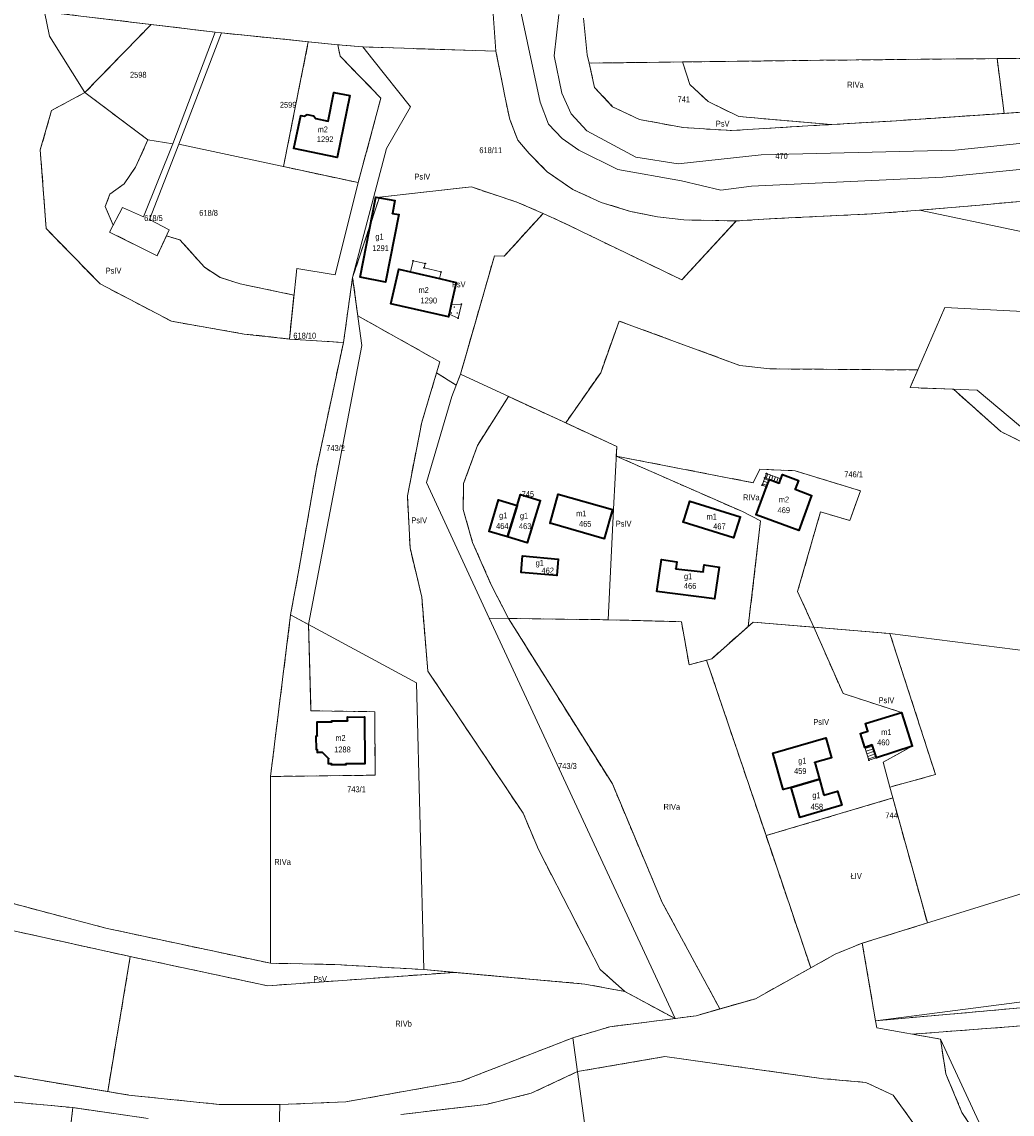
# Model space of a CAD drawing. Header units: metres. Extents: x 7496145 to 7500200, y 5498500 to 5502080.
# Tile 93 of 202: x 7498455 to 7498707, y 5500227 to 5500505. Entities that reach past the tile are written whole.
import ezdxf
from ezdxf.enums import TextEntityAlignment as Align

# ---------------------------------------------------------------- set-up
doc = ezdxf.new("R2010")
doc.units = ezdxf.units.M
doc.header["$MEASUREMENT"] = 0
for name, pattern in [('2.25_0.75', [3, 2.25, -0.75]), ('219-1000', [0]), ('egug-1000', [0])]:
    doc.linetypes.add(name, pattern=pattern)
doc.layers.get('0').update_dxf_attribs({"color": 2, "linetype": 'CONTINUOUS', "lineweight": 5})
for name, color, linetype in [('209-oznaczenie konturu klasyfikacyjnego', 7, 'CONTINUOUS'), ('211-numer działki ewidencyjnej', 7, 'CONTINUOUS'), ('217-kontur klasyfikacyjny', 7, 'CONTINUOUS'), ('218-kontur użytku gruntowego', 7, 'CONTINUOUS'), ('219-działka ewidencyjna', 7, 'CONTINUOUS'), ('312-budynek ewidencyjny', 7, 'CONTINUOUS'), ('312-oznaczenie budynku ewidencyjnego', 7, 'CONTINUOUS'), ('312-oznaczenie budynku ewidencyjnego-Atr117', 7, 'CONTINUOUS'), ('352-schody', 7, 'CONTINUOUS'), ('inny obiekt trwale związany z budynkiem (powierzchnia)', 7, 'CONTINUOUS'), ('Punkt budynku', 7, 'CONTINUOUS'), ('wjazd do podziemia', 7, 'CONTINUOUS')]:
    doc.layers.add(name, color=color, linetype=linetype)
doc.styles.get("Standard").update_dxf_attribs({"font": 'Working1250', "width": 0.75})

# ---------------------------------------------------------------- blocks, each defined once
blk = doc.blocks.new('PUNKTBUD')
at = {"color": 0}
blk.add_circle((0, 0), 0.09, dxfattribs=at)
blk = doc.blocks.new('PW02')
at = {"linetype": 'Continuous', "lineweight": 13}
h = blk.add_hatch(color=0, dxfattribs=at)
edge = h.paths.add_edge_path()
edge.add_arc((0, 0), 0.18, 0, 360)

msp = doc.modelspace()

# ---------------------------------------------------------------- linework, layer by layer
at = {"layer": '217-kontur klasyfikacyjny', "color": 3, "linetype": '2.25_0.75', "lineweight": 18, "flags": 128}
for points in [[(7498488.37, 5500504.21), (7498461.28, 5500507.46)], [(7498488.37, 5500504.21), (7498471.54, 5500486.88)], [(7498504.72, 5500502.25), (7498488.37, 5500504.21)], [(7498506.28, 5500502.06), (7498504.72, 5500502.25)], [(7498518.87, 5500500.79), (7498506.28, 5500502.06)], [(7498528.38, 5500499.83), (7498518.87, 5500500.79)], [(7498524.8, 5500481.78), (7498528.38, 5500499.83)], [(7498542.28, 5500498.49), (7498535.92, 5500499.07)], [(7498535.92, 5500499.07), (7498536.49, 5500496.12)], [(7498576.14, 5500497.4), (7498542.28, 5500498.49)], [(7498536.49, 5500496.12), (7498546.87, 5500485.5)], [(7498577.85, 5500488.62), (7498576.14, 5500497.4)], [(7498695.48, 5500495.47), (7498658.52, 5500495.09)], [(7498703.66, 5500495.52), (7498695.48, 5500495.47)], [(7498717.49, 5500495.6), (7498703.66, 5500495.52)], [(7498703.66, 5500495.52), (7498705.43, 5500481.6)], [(7498623.58, 5500494.67), (7498599.84, 5500494.38)], [(7498599.84, 5500494.38), (7498601.23, 5500488.21)], [(7498658.52, 5500495.09), (7498623.58, 5500494.67)], [(7498625.51, 5500488.94), (7498623.58, 5500494.67)], [(7498578.36, 5500486), (7498577.85, 5500488.62)], [(7498601.23, 5500488.21), (7498605.83, 5500483.29)], [(7498630.1, 5500484.6), (7498625.51, 5500488.94)], [(7498471.54, 5500486.88), (7498463.07, 5500482.36)], [(7498487.58, 5500474.84), (7498471.54, 5500486.88)], [(7498546.87, 5500485.5), (7498541.07, 5500463.98)], [(7498579.67, 5500480.06), (7498578.36, 5500486)], [(7498637.9, 5500480.8), (7498630.1, 5500484.6)], [(7498463.07, 5500482.36), (7498460.19, 5500472.32)], [(7498522.05, 5500468.07), (7498524.8, 5500481.78)], [(7498605.83, 5500483.29), (7498612.65, 5500480.07)], [(7498676.81, 5500479.65), (7498705.43, 5500481.6)], [(7498705.43, 5500481.6), (7498730.58, 5500483.31)], [(7498581.7, 5500474.78), (7498579.67, 5500480.06)], [(7498612.65, 5500480.07), (7498623.76, 5500477.98)], [(7498661.46, 5500478.76), (7498637.9, 5500480.8)], [(7498655.49, 5500478.41), (7498661.46, 5500478.76)], [(7498661.46, 5500478.76), (7498676.81, 5500479.65)], [(7498623.76, 5500477.98), (7498636.06, 5500477.22)], [(7498636.06, 5500477.22), (7498655.49, 5500478.41)], [(7498484.39, 5500467.9), (7498487.58, 5500474.84)], [(7498584.55, 5500471.43), (7498581.7, 5500474.78)], [(7498460.19, 5500472.32), (7498461.67, 5500452.29)], [(7498589.18, 5500466.74), (7498584.55, 5500471.43)], [(7498481.56, 5500463.69), (7498484.39, 5500467.9)], [(7498541.07, 5500463.98), (7498522.05, 5500468.07)], [(7498595.67, 5500462.22), (7498589.18, 5500466.74)], [(7498477.91, 5500461.07), (7498481.56, 5500463.69)], [(7498559.32, 5500461.7), (7498569.87, 5500462.89)], [(7498569.87, 5500462.89), (7498581.46, 5500459)], [(7498602.94, 5500458.95), (7498595.67, 5500462.22)], [(7498476.73, 5500457.89), (7498477.91, 5500461.07)], [(7498539.66, 5500439.89), (7498546.51, 5500460.3)], [(7498546.51, 5500460.3), (7498559.32, 5500461.7)], [(7498478.73, 5500453.16), (7498476.73, 5500457.89)], [(7498581.46, 5500459), (7498588.18, 5500456.17)], [(7498610.37, 5500456.68), (7498602.94, 5500458.95)], [(7498617.26, 5500455.26), (7498610.37, 5500456.68)], [(7498683.95, 5500456.95), (7498671.66, 5500456.02)], [(7498699.25, 5500458.28), (7498683.95, 5500456.95)], [(7498709.51, 5500459.17), (7498699.25, 5500458.28)], [(7498578.2, 5500445.26), (7498588.18, 5500456.17)], [(7498588.18, 5500456.17), (7498592.99, 5500453.93)], [(7498592.99, 5500453.93), (7498623.43, 5500439.23)], [(7498623.93, 5500454.49), (7498617.26, 5500455.26)], [(7498623.43, 5500439.23), (7498637.26, 5500454.24)], [(7498637.26, 5500454.24), (7498623.93, 5500454.49)], [(7498647.12, 5500454.83), (7498637.26, 5500454.24)], [(7498671.66, 5500456.02), (7498647.12, 5500454.83)], [(7498461.67, 5500452.29), (7498475.38, 5500438.23)], [(7498477.79, 5500451.41), (7498478.73, 5500453.16)], [(7498489.88, 5500445.4), (7498477.79, 5500451.41)], [(7498492.28, 5500450.42), (7498489.88, 5500445.4)], [(7498495.72, 5500449.45), (7498492.28, 5500450.42)], [(7498501.96, 5500442.48), (7498495.72, 5500449.45)], [(7498568.61, 5500420.56), (7498575.75, 5500445.39)], [(7498575.75, 5500445.39), (7498578.2, 5500445.26)], [(7498505.96, 5500439.86), (7498501.96, 5500442.48)], [(7498511, 5500438.21), (7498505.96, 5500439.86)], [(7498539.66, 5500439.89), (7498537.31, 5500423.31)], [(7498540.99, 5500430.1), (7498539.66, 5500439.89)], [(7498475.38, 5500438.23), (7498493.57, 5500428.71)], [(7498524.74, 5500435.39), (7498511, 5500438.21)], [(7498523.58, 5500424.2), (7498524.74, 5500435.39)], [(7498493.57, 5500428.71), (7498512.09, 5500425.48)], [(7498561.88, 5500418.41), (7498540.99, 5500430.1)], [(7498607.5, 5500428.78), (7498602.78, 5500415.64)], [(7498638.2, 5500417.48), (7498607.5, 5500428.78)], [(7498512.09, 5500425.48), (7498523.58, 5500424.2)], [(7498523.58, 5500424.2), (7498537.31, 5500423.31)], [(7498537.31, 5500423.31), (7498530.46, 5500391.16)], [(7498567.09, 5500415.26), (7498568.61, 5500420.56)], [(7498561.04, 5500415.63), (7498561.88, 5500418.41)], [(7498557.26, 5500403.1), (7498561.04, 5500415.63)], [(7498561.04, 5500415.63), (7498566.03, 5500412.5)], [(7498566.03, 5500412.5), (7498567.09, 5500415.26)], [(7498602.78, 5500415.64), (7498593.88, 5500402.87)], [(7498645.79, 5500416.6), (7498638.2, 5500417.48)], [(7498683.48, 5500416.34), (7498645.79, 5500416.6)], [(7498681.53, 5500411.86), (7498683.48, 5500416.34)], [(7498579.36, 5500409.58), (7498571.4, 5500397.16)], [(7498593.88, 5500402.87), (7498579.36, 5500409.58)], [(7498692.57, 5500411.41), (7498681.53, 5500411.86)], [(7498704.59, 5500400.68), (7498692.57, 5500411.41)], [(7498553.6, 5500384.36), (7498557.26, 5500403.1)], [(7498606.9, 5500396.84), (7498593.88, 5500402.87)], [(7498720.65, 5500392.72), (7498704.59, 5500400.68)], [(7498571.4, 5500397.16), (7498567.9, 5500387.46)], [(7498606.76, 5500394.41), (7498606.9, 5500396.84)], [(7498638.84, 5500380.3), (7498606.76, 5500394.41)], [(7498606.76, 5500394.41), (7498641.62, 5500387.66)], [(7498530.46, 5500391.16), (7498526.05, 5500365.93)], [(7498641.62, 5500387.66), (7498643.28, 5500391.11)], [(7498643.28, 5500391.11), (7498652.24, 5500390.7)], [(7498652.24, 5500390.7), (7498668.87, 5500385.6)], [(7498567.9, 5500387.46), (7498567.77, 5500380.87)], [(7498554.29, 5500371.11), (7498553.6, 5500384.36)], [(7498668.87, 5500385.6), (7498666.18, 5500378.02)], [(7498567.77, 5500380.87), (7498570.2, 5500372.45)], [(7498643.47, 5500377.94), (7498638.84, 5500380.3)], [(7498658.73, 5500380.22), (7498652.9, 5500360.03)], [(7498666.18, 5500378.02), (7498658.73, 5500380.22)], [(7498640.34, 5500351.13), (7498643.47, 5500377.94)], [(7498557.25, 5500358.52), (7498554.29, 5500371.11)], [(7498570.2, 5500372.45), (7498574.86, 5500361.85)], [(7498526.05, 5500365.93), (7498523.88, 5500354.06)], [(7498574.86, 5500361.85), (7498579.32, 5500353.13)], [(7498652.9, 5500360.03), (7498657.01, 5500350.92)], [(7498558.82, 5500339.7), (7498557.25, 5500358.52)], [(7498521.83, 5500337.58), (7498523.88, 5500354.06)], [(7498523.88, 5500354.06), (7498528.45, 5500351.58)], [(7498528.45, 5500351.58), (7498529.03, 5500329.67)], [(7498579.32, 5500353.13), (7498604.68, 5500352.8)], [(7498579.32, 5500353.13), (7498605.75, 5500311.04)], [(7498604.68, 5500352.8), (7498623.33, 5500352.31)], [(7498623.33, 5500352.31), (7498625.26, 5500341.37)], [(7498631.03, 5500342.86), (7498640.34, 5500351.13)], [(7498640.34, 5500351.13), (7498641.57, 5500352.22)], [(7498641.57, 5500352.22), (7498657.01, 5500350.92)], [(7498657.01, 5500350.92), (7498676.4, 5500349.28)], [(7498664.46, 5500334.03), (7498657.01, 5500350.92)], [(7498676.4, 5500349.28), (7498687.99, 5500313.43)], [(7498625.26, 5500341.37), (7498629.74, 5500342.53)], [(7498629.74, 5500342.53), (7498631.03, 5500342.86)], [(7498644.86, 5500297.89), (7498629.74, 5500342.53)], [(7498518.75, 5500312.94), (7498521.83, 5500337.58)], [(7498583.05, 5500303.6), (7498558.82, 5500339.7)], [(7498679.3, 5500329.25), (7498664.46, 5500334.03)], [(7498529.03, 5500329.67), (7498545.29, 5500329.41)], [(7498545.29, 5500329.41), (7498545.38, 5500313.27)], [(7498682.05, 5500320.65), (7498679.3, 5500329.25)], [(7498674.7, 5500316.58), (7498682.05, 5500320.65)], [(7498676.35, 5500310.23), (7498674.7, 5500316.58)], [(7498545.38, 5500313.27), (7498518.75, 5500312.94)], [(7498518.75, 5500312.94), (7498518.75, 5500308.3)], [(7498687.99, 5500313.43), (7498676.35, 5500310.23)], [(7498605.75, 5500311.04), (7498618.44, 5500280.9)], [(7498676.35, 5500310.23), (7498677.12, 5500307.48)], [(7498518.75, 5500308.3), (7498518.73, 5500265.44)], [(7498644.86, 5500297.89), (7498677.12, 5500307.48)], [(7498677.12, 5500307.48), (7498685.92, 5500275.7)], [(7498586.95, 5500294.36), (7498583.05, 5500303.6)], [(7498656.24, 5500264.28), (7498644.86, 5500297.89)], [(7498602.66, 5500263.82), (7498586.95, 5500294.36)], [(7498483.09, 5500267.14), (7498403.76, 5500284.65)], [(7498476.87, 5500274.35), (7498447.43, 5500282.19)], [(7498618.44, 5500280.9), (7498633.11, 5500253.83)], [(7498518.73, 5500265.44), (7498476.87, 5500274.35)], [(7498685.92, 5500275.7), (7498669.36, 5500270.56)], [(7498662.43, 5500267.74), (7498669.36, 5500270.56)], [(7498669.36, 5500270.56), (7498672.71, 5500250.81)], [(7498656.24, 5500264.28), (7498662.43, 5500267.74)], [(7498477.33, 5500232.8), (7498483.09, 5500267.14)], [(7498483.09, 5500267.14), (7498518.06, 5500259.71)], [(7498535.17, 5500265.11), (7498518.73, 5500265.44)], [(7498557.81, 5500263.82), (7498535.17, 5500265.11)], [(7498518.06, 5500259.71), (7498565.56, 5500263.13)], [(7498565.56, 5500263.13), (7498557.81, 5500263.82)], [(7498598.77, 5500260.15), (7498565.56, 5500263.13)], [(7498608.96, 5500258.22), (7498602.66, 5500263.82)], [(7498642.2, 5500256.43), (7498656.24, 5500264.28)], [(7498608.96, 5500258.22), (7498598.77, 5500260.15)], [(7498621.71, 5500251.36), (7498608.96, 5500258.22)], [(7498633.11, 5500253.83), (7498642.2, 5500256.43)], [(7498633.11, 5500253.83), (7498627.05, 5500252.1)], [(7498672.71, 5500250.81), (7498717.23, 5500254.76)], [(7498605.1, 5500249.3), (7498621.71, 5500251.36)], [(7498627.05, 5500252.1), (7498621.71, 5500251.36)], [(7498595.68, 5500246.48), (7498605.1, 5500249.3)], [(7498719.84, 5500250.28), (7498682.16, 5500247.41)], [(7498567.27, 5500235.44), (7498595.68, 5500246.48)], [(7498682.16, 5500247.41), (7498689.24, 5500246.14)], [(7498689.24, 5500246.14), (7498690.63, 5500237.31)], [(7498619.14, 5500241.7), (7498596.86, 5500237.88)], [(7498659.5, 5500236.08), (7498619.14, 5500241.7)], [(7498449.47, 5500237.45), (7498477.33, 5500232.8)], [(7498596.86, 5500237.88), (7498585.09, 5500232.36)], [(7498690.63, 5500237.31), (7498694.7, 5500227.52)], [(7498537.93, 5500230.19), (7498567.27, 5500235.44)], [(7498670.28, 5500235.13), (7498659.5, 5500236.08)], [(7498677.22, 5500231.86), (7498670.28, 5500235.13)], [(7498477.33, 5500232.8), (7498482.74, 5500231.9)], [(7498482.74, 5500231.9), (7498505.74, 5500229.52)], [(7498585.09, 5500232.36), (7498573.61, 5500229.55)], [(7498691.19, 5500212.51), (7498677.22, 5500231.86)], [(7498448.93, 5500230.55), (7498468.44, 5500228.73)], [(7498468.44, 5500228.73), (7498459.42, 5500151.72)], [(7498487.66, 5500225.94), (7498468.44, 5500228.73)], [(7498505.74, 5500229.52), (7498521.13, 5500229.5)], [(7498521.13, 5500229.5), (7498537.93, 5500230.19)], [(7498573.61, 5500229.55), (7498551.94, 5500226.98)], [(7498694.7, 5500227.52), (7498705.34, 5500211.55)]]:
    msp.add_lwpolyline(points, dxfattribs=at)
at = {"layer": '218-kontur użytku gruntowego', "color": 3, "linetype": 'egug-1000', "lineweight": 18, "flags": 128}
for points in [[(7498461.28, 5500507.46), (7498488.37, 5500504.21)], [(7498575.43, 5500506.95), (7498576.14, 5500497.4)], [(7498587.38, 5500484.48), (7498582.53, 5500507.05)], [(7498590.91, 5500496.21), (7498592.16, 5500506.77)], [(7498488.37, 5500504.21), (7498471.54, 5500486.88)], [(7498504.72, 5500502.25), (7498488.37, 5500504.21)], [(7498599.34, 5500496.49), (7498598.44, 5500505.82)], [(7498506.28, 5500502.06), (7498504.72, 5500502.25)], [(7498518.87, 5500500.79), (7498506.28, 5500502.06)], [(7498528.38, 5500499.83), (7498518.87, 5500500.79)], [(7498528.38, 5500499.83), (7498524.8, 5500481.78)], [(7498535.92, 5500499.07), (7498528.38, 5500499.83)], [(7498536.49, 5500496.12), (7498535.92, 5500499.07)], [(7498542.28, 5500498.49), (7498535.92, 5500499.07)], [(7498576.14, 5500497.4), (7498542.28, 5500498.49)], [(7498546.87, 5500485.5), (7498536.49, 5500496.12)], [(7498576.14, 5500497.4), (7498577.85, 5500488.62)], [(7498592.86, 5500486.71), (7498590.91, 5500496.21)], [(7498599.84, 5500494.38), (7498599.34, 5500496.49)], [(7498695.48, 5500495.47), (7498658.52, 5500495.09)], [(7498703.66, 5500495.52), (7498695.48, 5500495.47)], [(7498717.49, 5500495.6), (7498703.66, 5500495.52)], [(7498703.66, 5500495.52), (7498705.43, 5500481.6)], [(7498623.58, 5500494.67), (7498599.84, 5500494.38)], [(7498599.84, 5500494.38), (7498601.23, 5500488.21)], [(7498658.52, 5500495.09), (7498623.58, 5500494.67)], [(7498625.51, 5500488.94), (7498623.58, 5500494.67)], [(7498577.85, 5500488.62), (7498578.36, 5500486)], [(7498601.23, 5500488.21), (7498605.83, 5500483.29)], [(7498630.1, 5500484.6), (7498625.51, 5500488.94)], [(7498471.54, 5500486.88), (7498463.07, 5500482.36)], [(7498487.58, 5500474.84), (7498471.54, 5500486.88)], [(7498541.07, 5500463.98), (7498546.87, 5500485.5)], [(7498578.36, 5500486), (7498579.67, 5500480.06)], [(7498589.52, 5500478.89), (7498587.38, 5500484.48)], [(7498595.27, 5500481.47), (7498592.86, 5500486.71)], [(7498637.9, 5500480.8), (7498630.1, 5500484.6)], [(7498463.07, 5500482.36), (7498460.19, 5500472.32)], [(7498524.8, 5500481.78), (7498522.05, 5500468.07)], [(7498599.27, 5500477.19), (7498595.27, 5500481.47)], [(7498605.83, 5500483.29), (7498612.65, 5500480.07)], [(7498676.81, 5500479.65), (7498705.43, 5500481.6)], [(7498705.43, 5500481.6), (7498730.58, 5500483.31)], [(7498579.67, 5500480.06), (7498581.7, 5500474.78)], [(7498592.96, 5500475.23), (7498589.52, 5500478.89)], [(7498612.65, 5500480.07), (7498623.76, 5500477.98)], [(7498661.46, 5500478.76), (7498637.9, 5500480.8)], [(7498655.49, 5500478.41), (7498661.46, 5500478.76)], [(7498661.46, 5500478.76), (7498676.81, 5500479.65)], [(7498611.76, 5500470.5), (7498599.27, 5500477.19)], [(7498623.76, 5500477.98), (7498636.06, 5500477.22)], [(7498636.06, 5500477.22), (7498655.49, 5500478.41)], [(7498484.39, 5500467.9), (7498487.58, 5500474.84)], [(7498581.7, 5500474.78), (7498584.55, 5500471.43)], [(7498597.24, 5500472.2), (7498592.96, 5500475.23)], [(7498728.15, 5500475.85), (7498693.02, 5500472.25)], [(7498460.19, 5500472.32), (7498461.67, 5500452.29)], [(7498584.55, 5500471.43), (7498589.18, 5500466.74)], [(7498607.17, 5500467.3), (7498597.24, 5500472.2)], [(7498622.52, 5500468.78), (7498611.76, 5500470.5)], [(7498643.64, 5500471.07), (7498622.52, 5500468.78)], [(7498693.02, 5500472.25), (7498643.64, 5500471.07)], [(7498481.56, 5500463.69), (7498484.39, 5500467.9)], [(7498522.05, 5500468.07), (7498541.07, 5500463.98)], [(7498589.18, 5500466.74), (7498595.67, 5500462.22)], [(7498623.33, 5500464.47), (7498607.17, 5500467.3)], [(7498689.89, 5500465.39), (7498641.2, 5500463.09)], [(7498710.24, 5500467.39), (7498689.89, 5500465.39)], [(7498477.91, 5500461.07), (7498481.56, 5500463.69)], [(7498559.32, 5500461.7), (7498569.87, 5500462.89)], [(7498569.87, 5500462.89), (7498581.46, 5500459)], [(7498595.67, 5500462.22), (7498602.94, 5500458.95)], [(7498633.4, 5500462.06), (7498623.33, 5500464.47)], [(7498641.2, 5500463.09), (7498633.4, 5500462.06)], [(7498476.73, 5500457.89), (7498477.91, 5500461.07)], [(7498539.66, 5500439.89), (7498546.51, 5500460.3)], [(7498546.51, 5500460.3), (7498559.32, 5500461.7)], [(7498478.73, 5500453.16), (7498476.73, 5500457.89)], [(7498581.46, 5500459), (7498588.18, 5500456.17)], [(7498602.94, 5500458.95), (7498610.37, 5500456.68)], [(7498610.37, 5500456.68), (7498617.26, 5500455.26)], [(7498671.66, 5500456.02), (7498683.95, 5500456.95)], [(7498683.95, 5500456.95), (7498699.25, 5500458.28)], [(7498699.25, 5500458.28), (7498709.51, 5500459.17)], [(7498578.2, 5500445.26), (7498588.18, 5500456.17)], [(7498588.18, 5500456.17), (7498592.99, 5500453.93)], [(7498592.99, 5500453.93), (7498623.43, 5500439.23)], [(7498617.26, 5500455.26), (7498623.93, 5500454.49)], [(7498623.43, 5500439.23), (7498637.26, 5500454.24)], [(7498623.93, 5500454.49), (7498637.26, 5500454.24)], [(7498637.26, 5500454.24), (7498647.12, 5500454.83)], [(7498647.12, 5500454.83), (7498671.66, 5500456.02)], [(7498461.67, 5500452.29), (7498475.38, 5500438.23)], [(7498477.79, 5500451.41), (7498478.73, 5500453.16)], [(7498489.88, 5500445.4), (7498477.79, 5500451.41)], [(7498492.28, 5500450.42), (7498489.88, 5500445.4)], [(7498495.72, 5500449.45), (7498492.28, 5500450.42)], [(7498501.96, 5500442.48), (7498495.72, 5500449.45)], [(7498568.61, 5500420.56), (7498575.75, 5500445.39)], [(7498575.75, 5500445.39), (7498578.2, 5500445.26)], [(7498505.96, 5500439.86), (7498501.96, 5500442.48)], [(7498511, 5500438.21), (7498505.96, 5500439.86)], [(7498539.66, 5500439.89), (7498537.31, 5500423.31)], [(7498540.99, 5500430.1), (7498539.66, 5500439.89)], [(7498475.38, 5500438.23), (7498493.57, 5500428.71)], [(7498524.74, 5500435.39), (7498511, 5500438.21)], [(7498523.58, 5500424.2), (7498524.74, 5500435.39)], [(7498493.57, 5500428.71), (7498512.09, 5500425.48)], [(7498561.88, 5500418.41), (7498540.99, 5500430.1)], [(7498607.5, 5500428.78), (7498602.78, 5500415.64)], [(7498638.2, 5500417.48), (7498607.5, 5500428.78)], [(7498512.09, 5500425.48), (7498523.58, 5500424.2)], [(7498523.58, 5500424.2), (7498537.31, 5500423.31)], [(7498537.31, 5500423.31), (7498530.46, 5500391.16)], [(7498567.09, 5500415.26), (7498568.61, 5500420.56)], [(7498561.04, 5500415.63), (7498561.88, 5500418.41)], [(7498557.26, 5500403.1), (7498561.04, 5500415.63)], [(7498561.04, 5500415.63), (7498566.03, 5500412.5)], [(7498566.03, 5500412.5), (7498567.09, 5500415.26)], [(7498602.78, 5500415.64), (7498593.88, 5500402.87)], [(7498645.79, 5500416.6), (7498638.2, 5500417.48)], [(7498683.48, 5500416.34), (7498645.79, 5500416.6)], [(7498681.53, 5500411.86), (7498683.48, 5500416.34)], [(7498579.36, 5500409.58), (7498571.4, 5500397.16)], [(7498593.88, 5500402.87), (7498579.36, 5500409.58)], [(7498692.57, 5500411.41), (7498681.53, 5500411.86)], [(7498704.59, 5500400.68), (7498692.57, 5500411.41)], [(7498553.6, 5500384.36), (7498557.26, 5500403.1)], [(7498593.88, 5500402.87), (7498606.9, 5500396.84)], [(7498720.65, 5500392.72), (7498704.59, 5500400.68)], [(7498571.4, 5500397.16), (7498567.9, 5500387.46)], [(7498606.9, 5500396.84), (7498606.76, 5500394.41)], [(7498606.76, 5500394.41), (7498641.62, 5500387.66)], [(7498606.76, 5500394.41), (7498638.84, 5500380.3)], [(7498530.46, 5500391.16), (7498526.05, 5500365.93)], [(7498641.62, 5500387.66), (7498643.28, 5500391.11)], [(7498643.28, 5500391.11), (7498652.24, 5500390.7)], [(7498652.24, 5500390.7), (7498668.87, 5500385.6)], [(7498567.9, 5500387.46), (7498567.77, 5500380.87)], [(7498554.29, 5500371.11), (7498553.6, 5500384.36)], [(7498668.87, 5500385.6), (7498666.18, 5500378.02)], [(7498567.77, 5500380.87), (7498570.2, 5500372.45)], [(7498638.84, 5500380.3), (7498643.47, 5500377.94)], [(7498658.73, 5500380.22), (7498652.9, 5500360.03)], [(7498666.18, 5500378.02), (7498658.73, 5500380.22)], [(7498643.47, 5500377.94), (7498640.34, 5500351.13)], [(7498557.25, 5500358.52), (7498554.29, 5500371.11)], [(7498570.2, 5500372.45), (7498574.86, 5500361.85)], [(7498526.05, 5500365.93), (7498523.88, 5500354.06)], [(7498574.86, 5500361.85), (7498579.32, 5500353.13)], [(7498652.9, 5500360.03), (7498657.01, 5500350.92)], [(7498558.82, 5500339.7), (7498557.25, 5500358.52)], [(7498523.88, 5500354.06), (7498521.83, 5500337.58)], [(7498523.88, 5500354.06), (7498528.45, 5500351.58)], [(7498528.45, 5500351.58), (7498529.03, 5500329.67)], [(7498579.32, 5500353.13), (7498605.75, 5500311.04)], [(7498604.68, 5500352.8), (7498579.32, 5500353.13)], [(7498623.33, 5500352.31), (7498604.68, 5500352.8)], [(7498625.26, 5500341.37), (7498623.33, 5500352.31)], [(7498640.34, 5500351.13), (7498631.03, 5500342.86)], [(7498641.57, 5500352.22), (7498640.34, 5500351.13)], [(7498657.01, 5500350.92), (7498641.57, 5500352.22)], [(7498657.01, 5500350.92), (7498664.46, 5500334.03)], [(7498676.4, 5500349.28), (7498657.01, 5500350.92)], [(7498687.99, 5500313.43), (7498676.4, 5500349.28)], [(7498629.74, 5500342.53), (7498625.26, 5500341.37)], [(7498631.03, 5500342.86), (7498629.74, 5500342.53)], [(7498629.74, 5500342.53), (7498644.86, 5500297.89)], [(7498521.83, 5500337.58), (7498518.75, 5500312.94)], [(7498583.05, 5500303.6), (7498558.82, 5500339.7)], [(7498664.46, 5500334.03), (7498679.3, 5500329.25)], [(7498529.03, 5500329.67), (7498545.29, 5500329.41)], [(7498545.29, 5500329.41), (7498545.38, 5500313.27)], [(7498679.3, 5500329.25), (7498682.05, 5500320.65)], [(7498682.05, 5500320.65), (7498674.7, 5500316.58)], [(7498674.7, 5500316.58), (7498676.35, 5500310.23)], [(7498545.38, 5500313.27), (7498518.75, 5500312.94)], [(7498518.75, 5500312.94), (7498518.75, 5500308.3)], [(7498676.35, 5500310.23), (7498687.99, 5500313.43)], [(7498605.75, 5500311.04), (7498618.44, 5500280.9)], [(7498677.12, 5500307.48), (7498676.35, 5500310.23)], [(7498518.75, 5500308.3), (7498518.73, 5500265.44)], [(7498644.86, 5500297.89), (7498677.12, 5500307.48)], [(7498685.92, 5500275.7), (7498677.12, 5500307.48)], [(7498586.95, 5500294.36), (7498583.05, 5500303.6)], [(7498644.86, 5500297.89), (7498656.24, 5500264.28)], [(7498602.66, 5500263.82), (7498586.95, 5500294.36)], [(7498403.76, 5500284.65), (7498483.09, 5500267.14)], [(7498476.87, 5500274.35), (7498447.43, 5500282.19)], [(7498618.44, 5500280.9), (7498633.11, 5500253.83)], [(7498518.73, 5500265.44), (7498476.87, 5500274.35)], [(7498669.36, 5500270.56), (7498685.92, 5500275.7)], [(7498662.43, 5500267.74), (7498669.36, 5500270.56)], [(7498669.36, 5500270.56), (7498672.71, 5500250.81)], [(7498656.24, 5500264.28), (7498662.43, 5500267.74)], [(7498483.09, 5500267.14), (7498477.33, 5500232.8)], [(7498518.06, 5500259.71), (7498483.09, 5500267.14)], [(7498518.73, 5500265.44), (7498535.17, 5500265.11)], [(7498535.17, 5500265.11), (7498557.81, 5500263.82)], [(7498565.56, 5500263.13), (7498518.06, 5500259.71)], [(7498557.81, 5500263.82), (7498565.56, 5500263.13)], [(7498565.56, 5500263.13), (7498598.77, 5500260.15)], [(7498608.96, 5500258.22), (7498602.66, 5500263.82)], [(7498642.2, 5500256.43), (7498656.24, 5500264.28)], [(7498598.77, 5500260.15), (7498608.96, 5500258.22)], [(7498621.71, 5500251.36), (7498608.96, 5500258.22)], [(7498633.11, 5500253.83), (7498642.2, 5500256.43)], [(7498633.11, 5500253.83), (7498627.05, 5500252.1)], [(7498672.71, 5500250.81), (7498717.23, 5500254.76)], [(7498605.1, 5500249.3), (7498621.71, 5500251.36)], [(7498627.05, 5500252.1), (7498621.71, 5500251.36)], [(7498595.68, 5500246.48), (7498605.1, 5500249.3)], [(7498719.84, 5500250.28), (7498682.16, 5500247.41)], [(7498567.27, 5500235.44), (7498595.68, 5500246.48)], [(7498682.16, 5500247.41), (7498689.24, 5500246.14)], [(7498689.24, 5500246.14), (7498690.63, 5500237.31)], [(7498619.14, 5500241.7), (7498596.86, 5500237.88)], [(7498659.5, 5500236.08), (7498619.14, 5500241.7)], [(7498449.47, 5500237.45), (7498477.33, 5500232.8)], [(7498596.86, 5500237.88), (7498585.09, 5500232.36)], [(7498690.63, 5500237.31), (7498694.7, 5500227.52)], [(7498537.93, 5500230.19), (7498567.27, 5500235.44)], [(7498670.28, 5500235.13), (7498659.5, 5500236.08)], [(7498677.22, 5500231.86), (7498670.28, 5500235.13)], [(7498477.33, 5500232.8), (7498482.74, 5500231.9)], [(7498482.74, 5500231.9), (7498505.74, 5500229.52)], [(7498585.09, 5500232.36), (7498573.61, 5500229.55)], [(7498691.19, 5500212.51), (7498677.22, 5500231.86)], [(7498448.93, 5500230.55), (7498468.44, 5500228.73)], [(7498468.44, 5500228.73), (7498459.42, 5500151.72)], [(7498487.66, 5500225.94), (7498468.44, 5500228.73)], [(7498505.74, 5500229.52), (7498521.13, 5500229.5)], [(7498521.13, 5500229.5), (7498537.93, 5500230.19)], [(7498573.61, 5500229.55), (7498551.94, 5500226.98)], [(7498694.7, 5500227.52), (7498705.34, 5500211.55)]]:
    msp.add_lwpolyline(points, dxfattribs=at)
at = {"layer": '219-działka ewidencyjna', "color": 3, "linetype": '219-1000', "lineweight": 18, "flags": 128}
for points in [[(7498461.28, 5500507.46), (7498504.72, 5500502.25)], [(7498461.28, 5500507.46), (7498462.49, 5500501.22)], [(7498576.14, 5500497.4), (7498575.43, 5500506.95)], [(7498599.34, 5500496.49), (7498598.44, 5500505.82)], [(7498462.49, 5500501.22), (7498471.54, 5500486.88)], [(7498493.9, 5500473.86), (7498504.72, 5500502.25)], [(7498495.41, 5500473.8), (7498506.28, 5500502.06)], [(7498504.72, 5500502.25), (7498506.28, 5500502.06)], [(7498506.28, 5500502.06), (7498535.92, 5500499.07)], [(7498535.92, 5500499.07), (7498536.49, 5500496.12)], [(7498535.92, 5500499.07), (7498542.28, 5500498.49)], [(7498542.28, 5500498.49), (7498544.78, 5500495.34)], [(7498576.14, 5500497.4), (7498542.28, 5500498.49)], [(7498536.49, 5500496.12), (7498546.87, 5500485.5)], [(7498544.78, 5500495.34), (7498554.42, 5500483.22)], [(7498576.14, 5500497.4), (7498577.85, 5500488.62)], [(7498599.34, 5500496.49), (7498599.84, 5500494.38)], [(7498658.52, 5500495.09), (7498695.48, 5500495.47)], [(7498695.48, 5500495.47), (7498717.49, 5500495.6)], [(7498599.84, 5500494.38), (7498658.52, 5500495.09)], [(7498601.23, 5500488.21), (7498599.84, 5500494.38)], [(7498577.85, 5500488.62), (7498578.36, 5500486)], [(7498601.23, 5500488.21), (7498605.83, 5500483.29)], [(7498463.07, 5500482.36), (7498471.54, 5500486.88)], [(7498471.54, 5500486.88), (7498487.58, 5500474.84)], [(7498541.07, 5500463.98), (7498546.87, 5500485.5)], [(7498578.36, 5500486), (7498579.67, 5500480.06)], [(7498460.19, 5500472.32), (7498463.07, 5500482.36)], [(7498548.28, 5500472.64), (7498554.42, 5500483.22)], [(7498605.83, 5500483.29), (7498612.65, 5500480.07)], [(7498730.58, 5500483.31), (7498676.81, 5500479.65)], [(7498579.67, 5500480.06), (7498581.7, 5500474.78)], [(7498612.65, 5500480.07), (7498623.76, 5500477.98)], [(7498655.49, 5500478.41), (7498676.81, 5500479.65)], [(7498623.76, 5500477.98), (7498636.06, 5500477.22)], [(7498636.06, 5500477.22), (7498655.49, 5500478.41)], [(7498486.47, 5500455.3), (7498493.9, 5500473.86)], [(7498487.58, 5500474.84), (7498493.9, 5500473.86)], [(7498487.93, 5500454.61), (7498495.41, 5500473.8)], [(7498495.41, 5500473.8), (7498541.07, 5500463.98)], [(7498581.7, 5500474.78), (7498584.55, 5500471.43)], [(7498460.19, 5500472.32), (7498461.67, 5500452.29)], [(7498539.66, 5500439.89), (7498548.28, 5500472.64)], [(7498584.55, 5500471.43), (7498589.18, 5500466.74)], [(7498589.18, 5500466.74), (7498595.67, 5500462.22)], [(7498535.23, 5500440.57), (7498541.07, 5500463.98)], [(7498559.32, 5500461.7), (7498569.87, 5500462.89)], [(7498569.87, 5500462.89), (7498581.46, 5500459)], [(7498602.94, 5500458.95), (7498595.67, 5500462.22)], [(7498539.66, 5500439.89), (7498546.51, 5500460.3)], [(7498546.51, 5500460.3), (7498559.32, 5500461.7)], [(7498477.79, 5500451.41), (7498481.14, 5500457.63)], [(7498481.14, 5500457.63), (7498486.47, 5500455.3)], [(7498581.46, 5500459), (7498588.18, 5500456.17)], [(7498602.94, 5500458.95), (7498610.37, 5500456.68)], [(7498610.37, 5500456.68), (7498617.26, 5500455.26)], [(7498671.66, 5500456.02), (7498683.95, 5500456.95)], [(7498683.95, 5500456.95), (7498699.25, 5500458.28)], [(7498683.95, 5500456.95), (7498733.99, 5500446.49)], [(7498699.25, 5500458.28), (7498709.51, 5500459.17)], [(7498487.93, 5500454.61), (7498493.01, 5500451.95)], [(7498578.2, 5500445.26), (7498588.18, 5500456.17)], [(7498592.99, 5500453.93), (7498588.18, 5500456.17)], [(7498592.99, 5500453.93), (7498623.43, 5500439.23)], [(7498617.26, 5500455.26), (7498623.93, 5500454.49)], [(7498637.26, 5500454.24), (7498623.43, 5500439.23)], [(7498623.93, 5500454.49), (7498637.26, 5500454.24)], [(7498637.26, 5500454.24), (7498647.12, 5500454.83)], [(7498647.12, 5500454.83), (7498671.66, 5500456.02)], [(7498461.67, 5500452.29), (7498475.38, 5500438.23)], [(7498477.79, 5500451.41), (7498489.88, 5500445.4)], [(7498493.01, 5500451.95), (7498489.88, 5500445.4)], [(7498567.09, 5500415.26), (7498575.75, 5500445.39)], [(7498575.75, 5500445.39), (7498578.2, 5500445.26)], [(7498523.58, 5500424.2), (7498525.44, 5500442.1)], [(7498525.44, 5500442.1), (7498535.23, 5500440.57)], [(7498537.31, 5500423.31), (7498539.66, 5500439.89)], [(7498539.66, 5500439.89), (7498542.02, 5500422.54)], [(7498475.38, 5500438.23), (7498493.57, 5500428.71)], [(7498681.53, 5500411.86), (7498690.38, 5500432.19)], [(7498690.38, 5500432.19), (7498715.18, 5500430.94)], [(7498493.57, 5500428.71), (7498512.09, 5500425.48)], [(7498512.09, 5500425.48), (7498523.58, 5500424.2)], [(7498523.58, 5500424.2), (7498537.31, 5500423.31)], [(7498530.46, 5500391.16), (7498537.31, 5500423.31)], [(7498528.45, 5500351.58), (7498542.02, 5500422.54)], [(7498564.91, 5500409.57), (7498567.09, 5500415.26)], [(7498567.09, 5500415.26), (7498606.9, 5500396.84)], [(7498564.91, 5500409.57), (7498558.46, 5500387.69)], [(7498681.53, 5500411.86), (7498698.56, 5500411.17)], [(7498720.65, 5500392.72), (7498698.56, 5500411.17)], [(7498606.01, 5500380.96), (7498606.9, 5500396.84)], [(7498526.05, 5500365.93), (7498530.46, 5500391.16)], [(7498558.46, 5500387.69), (7498574.39, 5500353.19)], [(7498604.68, 5500352.8), (7498606.01, 5500380.96)], [(7498523.88, 5500354.06), (7498526.05, 5500365.93)], [(7498521.83, 5500337.58), (7498523.88, 5500354.06)], [(7498523.88, 5500354.06), (7498528.45, 5500351.58)], [(7498528.45, 5500351.58), (7498555.91, 5500336.73)], [(7498574.39, 5500353.19), (7498604.68, 5500352.8)], [(7498621.71, 5500251.36), (7498574.39, 5500353.19)], [(7498623.33, 5500352.31), (7498604.68, 5500352.8)], [(7498623.33, 5500352.31), (7498625.26, 5500341.37)], [(7498631.03, 5500342.86), (7498641.57, 5500352.22)], [(7498641.57, 5500352.22), (7498676.4, 5500349.28)], [(7498676.4, 5500349.28), (7498720.2, 5500343.69)], [(7498625.26, 5500341.37), (7498631.03, 5500342.86)], [(7498518.75, 5500312.94), (7498521.83, 5500337.58)], [(7498555.91, 5500336.73), (7498557.81, 5500263.82)], [(7498518.75, 5500308.3), (7498518.75, 5500312.94)], [(7498518.73, 5500265.44), (7498518.75, 5500308.3)], [(7498669.36, 5500270.56), (7498716.61, 5500285.22)], [(7498447.43, 5500282.19), (7498476.87, 5500274.35)], [(7498476.87, 5500274.35), (7498518.73, 5500265.44)], [(7498662.43, 5500267.74), (7498669.36, 5500270.56)], [(7498669.36, 5500270.56), (7498672.71, 5500250.81)], [(7498642.2, 5500256.43), (7498662.43, 5500267.74)], [(7498518.73, 5500265.44), (7498535.17, 5500265.11)], [(7498535.17, 5500265.11), (7498557.81, 5500263.82)], [(7498557.81, 5500263.82), (7498598.77, 5500260.15)], [(7498608.96, 5500258.22), (7498598.77, 5500260.15)], [(7498608.96, 5500258.22), (7498621.71, 5500251.36)], [(7498627.05, 5500252.1), (7498642.2, 5500256.43)], [(7498672.71, 5500250.81), (7498711.32, 5500255.79)], [(7498605.1, 5500249.3), (7498621.71, 5500251.36)], [(7498621.71, 5500251.36), (7498627.05, 5500252.1)], [(7498595.68, 5500246.48), (7498605.1, 5500249.3)], [(7498672.71, 5500250.81), (7498673.03, 5500249.05)], [(7498673.03, 5500249.05), (7498689.24, 5500246.14)], [(7498567.27, 5500235.44), (7498595.68, 5500246.48)], [(7498595.68, 5500246.48), (7498606.29, 5500169.26)], [(7498714.83, 5500191.15), (7498689.24, 5500246.14)], [(7498449.47, 5500237.45), (7498482.74, 5500231.9)], [(7498537.93, 5500230.19), (7498567.27, 5500235.44)], [(7498482.74, 5500231.9), (7498505.74, 5500229.52)], [(7498505.74, 5500229.52), (7498521.13, 5500229.5)], [(7498520.99, 5500222.57), (7498521.13, 5500229.5)], [(7498537.93, 5500230.19), (7498521.13, 5500229.5)]]:
    msp.add_lwpolyline(points, dxfattribs=at)
at = {"layer": '312-budynek ewidencyjny', "color": 7, "linetype": 'Continuous', "lineweight": 35, "flags": 128}
for points in [[(7498533.4, 5500479.6), (7498534.92, 5500486.94)], [(7498534.92, 5500486.94), (7498538.93, 5500486.11)], [(7498538.93, 5500486.11), (7498535.69, 5500470.39)], [(7498524.72, 5500472.66), (7498526.45, 5500481.03)], [(7498526.45, 5500481.03), (7498527.33, 5500480.85)], [(7498527.33, 5500480.85), (7498528.13, 5500481.27)], [(7498528.13, 5500481.27), (7498529.7, 5500480.95)], [(7498529.7, 5500480.95), (7498530.27, 5500480.25)], [(7498530.27, 5500480.25), (7498533.4, 5500479.6)], [(7498535.69, 5500470.39), (7498524.72, 5500472.66)], [(7498541.54, 5500439.96), (7498545.53, 5500460.31)], [(7498545.53, 5500460.31), (7498550.4, 5500459.47)], [(7498550.4, 5500459.47), (7498549.82, 5500456.17)], [(7498551.43, 5500455.86), (7498548.02, 5500438.69)], [(7498549.82, 5500456.17), (7498551.43, 5500455.86)], [(7498548.02, 5500438.69), (7498541.54, 5500439.96)], [(7498549.42, 5500433.17), (7498551.43, 5500441.97)], [(7498551.43, 5500441.97), (7498554.4, 5500441.26)], [(7498554.4, 5500441.26), (7498561.75, 5500439.59)], [(7498561.75, 5500439.59), (7498566.04, 5500438.6)], [(7498566.04, 5500438.6), (7498564.77, 5500432.96)], [(7498564.06, 5500429.84), (7498549.42, 5500433.17)], [(7498564.77, 5500432.96), (7498564.21, 5500430.5)], [(7498564.21, 5500430.5), (7498564.06, 5500429.84)], [(7498648.64, 5500388.67), (7498649.05, 5500389.75)], [(7498649.05, 5500389.75), (7498653.1, 5500388.25)], [(7498645.01, 5500386.62), (7498645.7, 5500388.48)], [(7498645.7, 5500388.48), (7498648.23, 5500387.54)], [(7498648.23, 5500387.54), (7498648.64, 5500388.67)], [(7498653.1, 5500388.25), (7498652.26, 5500386.04)], [(7498581.55, 5500381.86), (7498582.39, 5500384.67)], [(7498582.39, 5500384.67), (7498587.42, 5500383.12)], [(7498589.91, 5500377.33), (7498591.94, 5500384.77)], [(7498591.94, 5500384.77), (7498605.77, 5500380.83)], [(7498642.37, 5500379.51), (7498645.01, 5500386.62)], [(7498652.26, 5500386.04), (7498656.46, 5500384.42)], [(7498656.46, 5500384.42), (7498653.18, 5500375.5)], [(7498574.41, 5500375.24), (7498576.74, 5500383.31)], [(7498576.74, 5500383.31), (7498581.55, 5500381.86)], [(7498581.55, 5500381.86), (7498581.29, 5500380.99)], [(7498581.29, 5500380.99), (7498581.55, 5500381.86)], [(7498587.42, 5500383.12), (7498584.11, 5500372.34)], [(7498624.08, 5500378.58), (7498625.46, 5500382.98)], [(7498625.46, 5500382.98), (7498638.27, 5500378.96)], [(7498581.29, 5500380.99), (7498579.11, 5500373.87)], [(7498579.11, 5500373.87), (7498581.29, 5500380.99)], [(7498605.77, 5500380.83), (7498603.66, 5500373.41)], [(7498638.27, 5500378.96), (7498636.59, 5500373.62)], [(7498653.18, 5500375.5), (7498642.37, 5500379.51)], [(7498603.66, 5500373.41), (7498589.91, 5500377.33)], [(7498623.78, 5500377.63), (7498624.08, 5500378.58)], [(7498636.59, 5500373.62), (7498623.78, 5500377.63)], [(7498579.11, 5500373.87), (7498574.41, 5500375.24)], [(7498584.11, 5500372.34), (7498579.11, 5500373.87)], [(7498582.55, 5500364.85), (7498582.91, 5500369.02)], [(7498582.91, 5500369.02), (7498591.99, 5500368.23)], [(7498591.99, 5500368.23), (7498591.63, 5500364.06)], [(7498617.11, 5500360.02), (7498618.25, 5500368.12)], [(7498618.25, 5500368.12), (7498622.13, 5500367.57)], [(7498622.13, 5500367.57), (7498621.88, 5500365.79)], [(7498591.63, 5500364.06), (7498582.55, 5500364.85)], [(7498621.88, 5500365.79), (7498628.88, 5500364.96)], [(7498628.88, 5500364.96), (7498629.13, 5500366.74)], [(7498629.13, 5500366.74), (7498632.92, 5500366.21)], [(7498632.92, 5500366.21), (7498631.78, 5500358.09)], [(7498631.78, 5500358.09), (7498617.11, 5500360.02)], [(7498670.17, 5500326.39), (7498679.3, 5500329.25)], [(7498679.3, 5500329.25), (7498682.05, 5500320.65)], [(7498530.66, 5500326.85), (7498534.36, 5500326.86)], [(7498530.67, 5500323.25), (7498530.66, 5500326.85)], [(7498534.36, 5500327.1), (7498538.36, 5500327.11)], [(7498534.36, 5500326.86), (7498534.36, 5500327.1)], [(7498538.35, 5500328.07), (7498542.7, 5500328.08)], [(7498538.36, 5500327.11), (7498538.35, 5500328.07)], [(7498542.7, 5500328.08), (7498542.73, 5500316.18)], [(7498670.8, 5500324.49), (7498670.17, 5500326.39)], [(7498530.42, 5500323.25), (7498530.67, 5500323.25)], [(7498530.43, 5500319.75), (7498530.42, 5500323.25)], [(7498668.9, 5500323.86), (7498670.8, 5500324.49)], [(7498669.98, 5500320.35), (7498668.9, 5500323.86)], [(7498646.63, 5500318.85), (7498660.1, 5500322.78)], [(7498660.1, 5500322.78), (7498661.54, 5500317.71)], [(7498671.89, 5500320.97), (7498669.98, 5500320.35)], [(7498672.96, 5500317.68), (7498671.89, 5500320.97)], [(7498682.05, 5500320.65), (7498672.96, 5500317.68)], [(7498530.68, 5500319.75), (7498530.43, 5500319.75)], [(7498530.68, 5500319), (7498530.68, 5500319.75)], [(7498532.03, 5500319), (7498530.68, 5500319)], [(7498533.52, 5500317.51), (7498532.03, 5500319)], [(7498533.52, 5500316.16), (7498533.52, 5500317.51)], [(7498649.26, 5500309.62), (7498646.63, 5500318.85)], [(7498661.54, 5500317.71), (7498657.26, 5500316.5)], [(7498534.28, 5500316.16), (7498533.52, 5500316.16)], [(7498534.29, 5500315.91), (7498534.28, 5500316.16)], [(7498537.94, 5500315.92), (7498534.29, 5500315.91)], [(7498542.73, 5500316.18), (7498537.93, 5500316.17)], [(7498537.93, 5500316.17), (7498537.94, 5500315.92)], [(7498657.26, 5500316.5), (7498658.45, 5500312.27)], [(7498658.45, 5500312.27), (7498651.23, 5500310.18)], [(7498651.23, 5500310.18), (7498658.45, 5500312.27)], [(7498658.45, 5500312.27), (7498659.61, 5500308.22)], [(7498651.23, 5500310.18), (7498649.26, 5500309.62)], [(7498653.42, 5500302.54), (7498651.23, 5500310.18)], [(7498659.61, 5500308.22), (7498663.07, 5500309.2)], [(7498663.07, 5500309.2), (7498664.12, 5500305.61)], [(7498664.12, 5500305.61), (7498653.42, 5500302.54)]]:
    msp.add_lwpolyline(points, dxfattribs=at)
at = {"layer": '352-schody', "color": 7, "linetype": 'Continuous', "lineweight": 18, "flags": 128}
for points in [[(7498644.99, 5500390.02), (7498648.64, 5500388.67), (7498648.23, 5500387.54), (7498645.7, 5500388.48), (7498644.57, 5500388.9)], [(7498644.99, 5500390.02), (7498648.64, 5500388.67), (7498648.23, 5500387.54), (7498645.7, 5500388.48), (7498644.57, 5500388.9)], [(7498645.01, 5500386.62), (7498643.88, 5500387.04), (7498644.57, 5500388.9), (7498645.7, 5500388.48)], [(7498645.01, 5500386.62), (7498643.88, 5500387.04), (7498644.57, 5500388.9), (7498645.7, 5500388.48)], [(7498671.06, 5500317.06), (7498669.98, 5500320.35), (7498671.89, 5500320.97), (7498672.96, 5500317.68)], [(7498671.06, 5500317.06), (7498669.98, 5500320.35), (7498671.89, 5500320.97), (7498672.96, 5500317.68)]]:
    msp.add_lwpolyline(points, close=True, dxfattribs=at)
for points in [[(7498644.9, 5500388.78), (7498645.32, 5500389.9)], [(7498645.13, 5500386.95), (7498644, 5500387.37)], [(7498645.38, 5500387.61), (7498644.25, 5500388.02)], [(7498645.62, 5500388.26), (7498644.49, 5500388.68)], [(7498645.56, 5500388.53), (7498645.97, 5500389.66)], [(7498646.21, 5500388.29), (7498646.63, 5500389.41)], [(7498646.87, 5500388.04), (7498647.29, 5500389.17)], [(7498647.53, 5500387.8), (7498647.94, 5500388.93)], [(7498648.18, 5500387.56), (7498648.6, 5500388.68)], [(7498671.99, 5500320.68), (7498670.08, 5500320.05)], [(7498672.2, 5500320.01), (7498670.3, 5500319.39)], [(7498672.42, 5500319.35), (7498670.51, 5500318.72)], [(7498672.63, 5500318.68), (7498670.73, 5500318.06)], [(7498672.85, 5500318.02), (7498670.95, 5500317.39)]]:
    msp.add_lwpolyline(points, dxfattribs=at)
at = {"layer": 'inny obiekt trwale związany z budynkiem (powierzchnia)', "color": 7, "linetype": 'Continuous', "lineweight": 18, "flags": 128}
msp.add_lwpolyline([(7498555.03, 5500444.1), (7498558.14, 5500443.41), (7498557.87, 5500442.29), (7498562.15, 5500441.27), (7498561.75, 5500439.59), (7498554.4, 5500441.26)], close=True, dxfattribs=at)
at = {"layer": 'wjazd do podziemia', "color": 7, "linetype": 'Continuous', "lineweight": 18, "flags": 128}
msp.add_lwpolyline([(7498564.21, 5500430.5), (7498564.77, 5500432.96), (7498567.34, 5500433.05), (7498566.48, 5500429.48)], close=True, dxfattribs=at)

# ---------------------------------------------------------------- block references
at = {"layer": 'Punkt budynku', "color": 5, "linetype": 'Continuous', "lineweight": 13}
for p in [(7498534.92, 5500486.94), (7498538.93, 5500486.11), (7498526.45, 5500481.03), (7498527.33, 5500480.85), (7498528.13, 5500481.27), (7498529.7, 5500480.95), (7498530.27, 5500480.25), (7498533.4, 5500479.6), (7498524.72, 5500472.66), (7498535.69, 5500470.39), (7498545.53, 5500460.31), (7498550.4, 5500459.47), (7498549.82, 5500456.17), (7498551.43, 5500455.86), (7498555.03, 5500444.1), (7498558.14, 5500443.41), (7498541.54, 5500439.96), (7498551.43, 5500441.97), (7498554.4, 5500441.26), (7498557.87, 5500442.29), (7498562.15, 5500441.27), (7498548.02, 5500438.69), (7498561.75, 5500439.59), (7498566.04, 5500438.6), (7498549.42, 5500433.17), (7498564.77, 5500432.96), (7498567.34, 5500433.05), (7498564.06, 5500429.84), (7498564.21, 5500430.5), (7498566.48, 5500429.48), (7498644.99, 5500390.02), (7498649.05, 5500389.75), (7498643.88, 5500387.04), (7498644.57, 5500388.9), (7498645.7, 5500388.48), (7498648.23, 5500387.54), (7498648.64, 5500388.67), (7498653.1, 5500388.25), (7498582.39, 5500384.67), (7498591.94, 5500384.77), (7498645.01, 5500386.62), (7498652.26, 5500386.04), (7498656.46, 5500384.42), (7498576.74, 5500383.31), (7498581.55, 5500381.86), (7498587.42, 5500383.12), (7498625.46, 5500382.98), (7498581.29, 5500380.99), (7498605.77, 5500380.83), (7498624.08, 5500378.58), (7498638.27, 5500378.96), (7498642.37, 5500379.51), (7498589.91, 5500377.33), (7498623.78, 5500377.63), (7498574.41, 5500375.24), (7498579.11, 5500373.87), (7498603.66, 5500373.41), (7498636.59, 5500373.62), (7498653.18, 5500375.5), (7498584.11, 5500372.34), (7498582.91, 5500369.02), (7498591.99, 5500368.23), (7498618.25, 5500368.12), (7498622.13, 5500367.57), (7498582.55, 5500364.85), (7498621.88, 5500365.79), (7498628.88, 5500364.96), (7498629.13, 5500366.74), (7498632.92, 5500366.21), (7498591.63, 5500364.06), (7498617.11, 5500360.02), (7498631.78, 5500358.09), (7498679.3, 5500329.25), (7498530.66, 5500326.85), (7498534.36, 5500327.1), (7498534.36, 5500326.86), (7498538.35, 5500328.07), (7498538.36, 5500327.11), (7498542.7, 5500328.08), (7498670.17, 5500326.39), (7498530.42, 5500323.25), (7498530.67, 5500323.25), (7498668.9, 5500323.86), (7498670.8, 5500324.49), (7498660.1, 5500322.78), (7498669.98, 5500320.35), (7498671.89, 5500320.97), (7498682.05, 5500320.65), (7498530.43, 5500319.75), (7498530.68, 5500319.75), (7498530.68, 5500319), (7498532.03, 5500319), (7498533.52, 5500317.51), (7498646.63, 5500318.85), (7498661.54, 5500317.71), (7498672.96, 5500317.68), (7498533.52, 5500316.16), (7498534.28, 5500316.16), (7498534.29, 5500315.91), (7498537.93, 5500316.17), (7498537.94, 5500315.92), (7498542.73, 5500316.18), (7498657.26, 5500316.5), (7498671.06, 5500317.06), (7498658.45, 5500312.27), (7498649.26, 5500309.62), (7498651.23, 5500310.18), (7498663.07, 5500309.2), (7498659.61, 5500308.22), (7498664.12, 5500305.61), (7498653.42, 5500302.54)]:
    msp.add_blockref('PUNKTBUD', p, dxfattribs=at)
at = {"layer": 'wjazd do podziemia', "color": 7, "linetype": 'Continuous', "lineweight": 18}
for p in [(7498565.54, 5500432.32), (7498564.79, 5500430.82), (7498566.29, 5500430.82)]:
    msp.add_blockref('PW02', p, dxfattribs=at)

# ---------------------------------------------------------------- texts
at = {"layer": '209-oznaczenie konturu klasyfikacyjnego', "color": 3, "linetype": 'Continuous', "lineweight": 18, "width": 0.79}
for s, p in [('RIVa', (7498665.51, 5500488.14)), ('PsV', (7498632.09, 5500478.22)), ('PsIV', (7498555.4, 5500464.76)), ('PsIV', (7498476.82, 5500440.83)), ('PsV', (7498564.92, 5500437.36)), ('RIVa', (7498639.01, 5500383.17)), ('PsIV', (7498554.6, 5500377.36)), ('PsIV', (7498606.62, 5500376.48)), ('PsIV', (7498673.5, 5500331.58)), ('PsIV', (7498656.9, 5500326.06)), ('RIVa', (7498618.78, 5500304.48)), ('RIVa', (7498519.73, 5500290.47)), ('ŁIV', (7498666.39, 5500286.88)), ('PsV', (7498529.65, 5500260.71)), ('RIVb', (7498550.52, 5500249.32))]:
    msp.add_text(s, height=1.5, dxfattribs=at).set_placement(p)
at = {"layer": '211-numer działki ewidencyjnej', "color": 3, "linetype": 'Continuous', "lineweight": 18, "width": 0.79}
for s, p in [('2598', (7498483, 5500490.66)), ('2599', (7498521.14, 5500483.02)), ('741', (7498622.35, 5500484.42)), ('618/11', (7498571.91, 5500471.48)), ('470', (7498647.23, 5500470.02)), ('618/8', (7498500.63, 5500455.54)), ('618/5', (7498486.6, 5500454.21)), ('618/10', (7498524.58, 5500424.31)), ('743/2', (7498532.95, 5500395.74)), ('745', (7498582.68, 5500384.03)), ('743/3', (7498591.95, 5500314.86)), ('743/1', (7498538.27, 5500308.94)), ('744', (7498675.22, 5500302.28))]:
    msp.add_text(s, height=1.5, dxfattribs=at).set_placement(p)
msp.add_text('746/1', height=1.5, dxfattribs=at).set_placement((7498664.77, 5500390.54), align=Align.TOP_LEFT)
at = {"layer": '312-oznaczenie budynku ewidencyjnego', "color": 7, "linetype": 'Continuous', "lineweight": 18, "width": 0.79}
for s, p in [('1292', (7498530.56, 5500475.78)), ('1291', (7498544.66, 5500448.07)), ('1290', (7498556.94, 5500434.75)), ('469', (7498647.8, 5500381.43)), ('464', (7498576.15, 5500377.38)), ('463', (7498581.98, 5500377.36)), ('465', (7498597.26, 5500377.95)), ('467', (7498631.42, 5500377.31)), ('462', (7498587.74, 5500366.07)), ('466', (7498623.96, 5500362.17)), ('1288', (7498534.96, 5500320.56)), ('460', (7498673.13, 5500322.35)), ('459', (7498652, 5500315.07)), ('458', (7498656.21, 5500306.01))]:
    msp.add_text(s, height=1.5, dxfattribs=at).set_placement(p, align=Align.TOP_LEFT)
at = {"layer": '312-oznaczenie budynku ewidencyjnego-Atr117', "color": 7, "width": 0.9}
msp.add_text('m2', height=1.5, dxfattribs=at).set_placement((7498530.77, 5500478.26), align=Align.TOP_LEFT)
for s, p in [('g1', (7498546.49, 5500449.5)), ('m2', (7498557.73, 5500435.91)), ('m2', (7498649.42, 5500382.63)), ('g1', (7498577.98, 5500378.59)), ('g1', (7498583.27, 5500378.51)), ('m1', (7498597.84, 5500379.09)), ('m1', (7498631.03, 5500378.3)), ('g1', (7498587.27, 5500366.54)), ('g1', (7498625.02, 5500363.11)), ('m2', (7498536.58, 5500322)), ('m1', (7498675.48, 5500323.47)), ('g1', (7498654.09, 5500316.2)), ('g1', (7498657.68, 5500307.41))]:
    msp.add_text(s, height=1.5, dxfattribs=at).set_placement(p, align=Align.CENTER)

doc.saveas('drawing.dxf')
